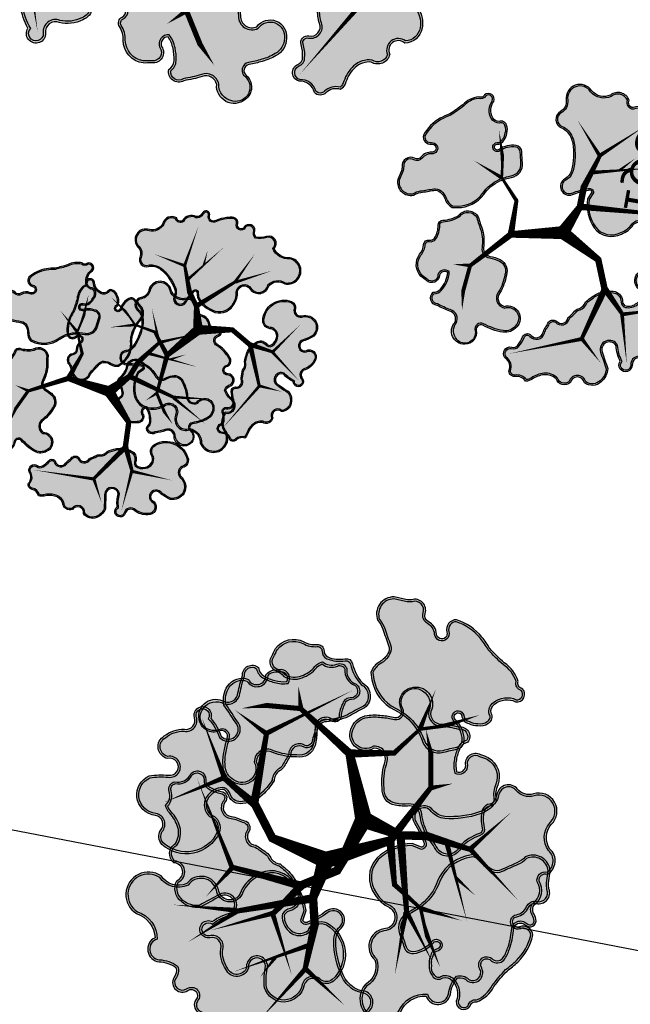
# Model space of a CAD drawing. Header units: metres. Extents: x -499360 to 60282433, y -11592314 to 5708004.
# Tile 71 of 128: x 32353388 to 32353411, y 5707833 to 5707871. Entities that reach past the tile are written whole.
import ezdxf

# ---------------------------------------------------------------- set-up
doc = ezdxf.new("R2010")
doc.units = ezdxf.units.M
doc.header["$LTSCALE"] = 0.75
doc.layers.get('0').update_dxf_attribs({"linetype": 'CONTINUOUS'})
doc.layers.get('DEFPOINTS').update_dxf_attribs({"linetype": 'CONTINUOUS'})
for name, color, linetype, transparency in [('10414944$0$PF-Krone', 33, 'CONTINUOUS', 0.7), ('10414944$0$PF-Krone_SOL', 70, 'CONTINUOUS', 0.7), ('10414944$0$ST-Baum', 7, 'CONTINUOUS', 0.7)]:
    doc.layers.add(name, color=color, linetype=linetype, transparency=transparency)
doc.layers.add('10414944$0$PF-Stamm', color=7, linetype='CONTINUOUS', true_color=0x5f5144, transparency=0.7)
doc.layers.add('10414948$0$ST-TXT50', color=7, linetype='CONTINUOUS')
doc.styles.add('10414948$0$ARIAL NARROW', font='ARIALN.TTF')

# ---------------------------------------------------------------- blocks, each defined once
blk = doc.blocks.new('19-A2-A0')
at = {"layer": 'DEFPOINTS'}
blk.add_lwpolyline([(-489.15, -204.65), (489.1499999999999, -204.65), (489.1499999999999, 204.6499999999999), (-489.15, 204.65)], close=True, dxfattribs=at)
blk = doc.blocks.new('10414948')
at = {"layer": '10414948$0$ST-TXT50', "insert": (32353412.52326009, 5707866.814702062), "char_height": 1.25, "attachment_point": 1, "rotation": 259.77460849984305, "style": '10414948$0$ARIAL NARROW'}
blk.add_mtext_dynamic_manual_height_columns('SQ1', width=2.988563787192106, gutter_width=1.25, heights=[0.6630857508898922], dxfattribs=at)
blk = doc.blocks.new('10414944$0$PF-BAUM_12')
at = {"layer": '10414944$0$PF-Krone_SOL', "transparency": 33554457}
h = blk.add_hatch(color=256, dxfattribs=at)
h.dxf.hatch_style = 1
h.set_gradient(color1=(88, 186, 72), color2=(175, 217, 170), tint=1, name='INVSPHERICAL')
edge = h.paths.add_edge_path()
edge.add_arc((-1.275830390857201, 1.399382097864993), 0.5409778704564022, 250.2469540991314, 303.4279495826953)
edge.add_arc((-0.5984433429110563, 0.4187938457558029), 0.6510505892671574, 94.36910483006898, 125.6408546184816, ccw=False)
edge.add_arc((-0.587127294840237, 0.2706846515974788), 0.7995914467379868, 79.90603873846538, 94.36910483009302, ccw=False)
edge.add_arc((-0.4073649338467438, 1.280481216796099), 0.2260808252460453, 259.9060387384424, 345.036763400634)
edge.add_arc((3.355624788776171, 0.2747785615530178), 3.668983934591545, 162.1844054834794, 165.0367634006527, ccw=False)
edge.add_arc((-0.2456361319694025, 1.432098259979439), 0.1136697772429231, 342.1844054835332, 421.4180956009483)
edge.add_arc((-0.3771698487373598, 1.19066696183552), 0.3886064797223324, 61.41809560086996, 105.4179101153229)
edge.add_arc((-0.4936066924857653, 1.612872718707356), 0.04936068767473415, 76.8677145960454, 285.41791011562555, ccw=False)
edge.add_arc((-0.4341673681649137, 1.767018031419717), 0.1165230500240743, 245.5522695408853, 317.881899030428)
edge.add_arc((-0.4413423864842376, 1.854276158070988), 0.1900562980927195, 299.5067279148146, 335.7073154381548)
edge.add_arc((-0.3904004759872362, 1.888891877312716), 0.1663692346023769, 317.3095623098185, 366.5168461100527)
edge.add_arc((-0.3153293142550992, 1.913845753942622), 0.09042715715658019, 356.149970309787, 452.3298293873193)
edge.add_arc((-0.2836797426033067, 2.114347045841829), 0.115674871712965, 186.3954916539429, 252.218544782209, ccw=False)
edge.add_arc((-0.1459217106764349, 2.139917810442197), 0.2556222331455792, 124.29676579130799, 188.6524407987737, ccw=False)
edge.add_arc((-0.3624160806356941, 2.415849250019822), 0.09717537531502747, 318.212910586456, 468.939619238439)
edge.add_arc((-0.4454785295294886, 2.554862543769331), 0.06980565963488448, 219.6884793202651, 317.5680266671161, ccw=False)
edge.add_arc((-0.5986654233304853, 2.082493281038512), 0.439202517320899, 76.91022463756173, 116.5449462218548)
edge.add_arc((-1.495104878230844, 4.557210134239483), 2.19639944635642, 281.76109639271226, 288.5889336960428, ccw=False)
edge.add_arc((-1.011380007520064, 0.8577594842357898), 1.549581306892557, 91.33232178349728, 98.00209096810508)
edge.add_arc((-1.110200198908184, 1.690989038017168), 0.7109395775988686, 99.46380088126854, 131.7621549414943)
edge.add_arc((-1.477296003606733, 2.155428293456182), 0.1251505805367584, 148.2467478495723, 256.0758048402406)
edge.add_arc((-1.523772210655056, 1.967966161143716), 0.06798690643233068, -114.95558517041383, 76.07580484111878, ccw=False)
edge.add_arc((-1.636922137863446, 1.724823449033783), 0.2001945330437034, 65.04441483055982, 122.1083113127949)
edge.add_arc((-1.789896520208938, 1.968606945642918), 0.08761018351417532, 221.6313549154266, 302.10831131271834, ccw=False)
edge.add_arc((-1.960268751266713, 1.817176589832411), 0.1403324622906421, 41.63135491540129, 166.8647619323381)
edge.add_arc((-2.344888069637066, 1.951900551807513), 0.2684363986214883, 321.9494812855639, 337.47522959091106, ccw=False)
edge.add_line((-2.1335031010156, 1.78644815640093), (-2.24070044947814, 1.672145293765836))
edge.add_arc((-2.050168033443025, 1.55746642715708), 0.2223822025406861, 148.9568377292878, 261.8330409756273)
edge.add_arc((-2.014945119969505, 1.023902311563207), 0.3204793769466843, 78.77175414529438, 102.03339601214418, ccw=False)
edge.add_arc((0.8411733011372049, 15.41112581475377), 14.34749978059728, 258.7717541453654, 259.659480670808)
edge.add_arc((-1.756767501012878, 1.172825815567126), 0.1258717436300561, 30.356045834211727, 79.65948067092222, ccw=False)
edge.add_arc((-1.887098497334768, 1.096495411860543), 0.2769098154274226, -0.4934409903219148, 30.356045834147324, ccw=False)
edge.add_arc((-1.360198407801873, 1.091957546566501), 0.2500098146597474, 179.5065590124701, 221.3188039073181)
edge.add_line((-1.547967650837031, 0.9268890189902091), (-1.458662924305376, 0.8902364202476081))
edge = h.paths.add_edge_path()
edge.add_arc((-2.059481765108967, -1.084874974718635), 0.2169261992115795, 117.743017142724, 251.4279173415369, ccw=False)
edge.add_arc((-2.253533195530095, -0.7960594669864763), 0.1343037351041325, 313.8670810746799, 413.8728587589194)
edge.add_arc((-1.138115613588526, 0.5381594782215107), 1.605061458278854, 221.5239991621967, 229.7889853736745, ccw=False)
edge.add_arc((-2.284347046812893, -0.4136953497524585), 0.1251460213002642, 108.7980098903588, 243.7028881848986, ccw=False)
edge.add_arc((-2.265693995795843, -0.1709504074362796), 0.1375594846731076, 244.6114760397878, 299.8242441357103)
edge.add_arc((-2.492195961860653, 0.2241565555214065), 0.5929852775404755, 299.8242441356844, 314.8751988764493)
edge.add_arc((-2.363394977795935, 0.09479323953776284), 0.4104351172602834, 314.8751988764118, 336.5606790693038)
edge.add_arc((-2.060380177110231, -0.1191084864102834), 0.08929884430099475, 34.5470326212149, 142.2333231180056)
edge.add_arc((-2.250865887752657, -0.01744387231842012), 0.1287676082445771, 205.9400492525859, 338.60503773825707, ccw=False)
edge.add_arc((-1.108164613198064, 0.8263883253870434), 1.547287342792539, 211.5442282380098, 215.5748454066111, ccw=False)
edge.add_arc((-2.164689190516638, 0.135857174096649), 0.2878534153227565, 123.29343593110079, 204.4063149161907, ccw=False)
edge.add_arc((-2.467457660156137, 0.6266363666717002), 0.2890336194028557, 300.0552099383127, 335.4000582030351)
edge.add_arc((-2.130212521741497, 0.4722339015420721), 0.0818766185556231, 58.400233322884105, 155.4000582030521, ccw=False)
edge.add_arc((-2.045506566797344, 0.6099227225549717), 0.07978138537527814, 238.4002333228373, 306.4203699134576)
edge.add_arc((-2.216338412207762, 0.8414610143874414), 0.3675199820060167, 306.4203699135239, 341.4929146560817)
edge.add_arc((-1.788351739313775, 0.6981998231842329), 0.0838073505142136, 72.42881272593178, 161.4929146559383, ccw=False)
edge.add_arc((-1.597036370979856, 1.302356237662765), 0.5499169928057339, 252.4288127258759, 281.6379014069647)
edge.add_arc((-1.383265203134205, 0.6006349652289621), 0.1928224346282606, 8.247918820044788, 122.2309709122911, ccw=False)
edge.add_arc((1.431251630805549, 0.4423670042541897), 2.630268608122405, 175.9464692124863, 181.0703957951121)
edge.add_arc((-2.00401799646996, 0.487025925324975), 0.8109027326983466, 332.6061259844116, 353.35791097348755, ccw=False)
edge.add_arc((-1.169561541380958, 0.05459796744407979), 0.1289438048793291, 152.6061259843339, 239.8128226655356)
edge.add_arc((-1.570920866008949, -0.6353615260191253), 0.6692625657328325, 44.463168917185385, 59.81282266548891, ccw=False)
edge.add_arc((-1.241688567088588, -0.3122416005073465), 0.207959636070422, -40.16628795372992, 44.46316891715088, ccw=False)
edge.add_arc((-1.796536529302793, -0.0424845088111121), 0.8201163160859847, 308.5292996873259, 330.4961341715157, ccw=False)
edge.add_arc((-1.213439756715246, -0.8062843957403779), 0.1419798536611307, 120.5815233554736, 237.1739812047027)
edge.add_arc((-1.303262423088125, -1.129719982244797), 0.2045314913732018, -64.49100201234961, 86.39601769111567, ccw=False)
edge.add_arc((-1.343038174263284, -1.111542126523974), 0.2397159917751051, 240.4754072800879, 302.2335774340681, ccw=False)
edge.add_arc((-1.212496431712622, -0.7917876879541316), 0.5839379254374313, 226.3664527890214, 244.7951840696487, ccw=False)
edge.add_arc((-0.7205358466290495, -0.1507537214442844), 1.390051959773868, 222.9429445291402, 229.9249013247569, ccw=False)
edge.add_arc((-1.793739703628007, -1.149493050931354), 0.07597900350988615, 42.91905236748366, 173.4992252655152)
edge.add_arc((-2.057999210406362, -1.113256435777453), 0.1907810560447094, 248.2895516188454, 351.67143994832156, ccw=False)
edge = h.paths.add_edge_path()
edge.add_arc((1.205929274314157, -0.03808187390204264), 0.6648786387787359, 150.7733560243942, 194.5557528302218)
edge.add_arc((0.9110323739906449, -0.09418379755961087), 0.3658840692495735, 197.6598679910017, 276.7526309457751)
edge.add_arc((0.952501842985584, -0.04416556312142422), 0.413367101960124, 270.2151576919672, 305.5241216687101)
edge.add_arc((1.263719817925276, -0.5120154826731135), 0.1493904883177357, -27.722531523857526, 118.39088184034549, ccw=False)
edge.add_arc((1.610601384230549, -0.6627295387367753), 0.2294921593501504, 159.2734788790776, 288.7974055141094)
edge.add_arc((1.626703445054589, -1.144600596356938), 0.2708678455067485, -1.0830160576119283, 77.66915394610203, ccw=False)
edge.add_arc((2.168692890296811, -1.047722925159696), 0.2897181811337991, 200.6131926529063, 382.9337083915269)
edge.add_arc((2.707215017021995, -0.7256574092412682), 0.3428939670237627, 147.8226503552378, 217.5909619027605, ccw=False)
edge.add_arc((2.446820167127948, -0.3829052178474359), 0.16290167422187, 259.4479773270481, 409.1515361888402)
edge.add_arc((2.798913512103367, 0.06172643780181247), 0.4044681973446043, 199.717331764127, 232.6211177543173, ccw=False)
edge.add_arc((2.5485255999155, -0.1163427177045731), 0.1368451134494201, 103.25926930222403, 162.2981442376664, ccw=False)
edge.add_arc((2.458370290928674, 0.1298676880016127), 0.1273804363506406, 297.4751888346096, 447.5020763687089)
edge.add_arc((2.459664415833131, 0.3352758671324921), 0.07826466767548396, 98.81568539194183, 273.1183725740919, ccw=False)
edge.add_arc((2.400049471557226, 0.524655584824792), 0.1217398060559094, 293.0270260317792, 374.9290756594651)
edge.add_arc((2.024496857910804, 0.3265849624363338), 0.543938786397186, 24.94830871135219, 42.11834572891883)
edge.add_arc((1.777536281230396, 0.1571253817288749), 0.8417226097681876, 39.39936629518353, 55.74996385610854)
edge.add_arc((2.28871862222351, 0.9353909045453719), 0.09061071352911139, 104.71311163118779, 245.5829301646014, ccw=False)
edge.add_arc((2.245471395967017, 1.100085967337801), 0.0796678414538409, 284.7131116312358, 435.2868883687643)
edge.add_arc((2.178622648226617, 0.8455110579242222), 0.3428733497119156, 75.2868883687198, 90.15444429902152)
edge.add_arc((2.192026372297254, 1.29077250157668), 0.1033869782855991, 200.5438286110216, 262.03398358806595, ccw=False)
edge.add_arc((1.870840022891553, 1.232273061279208), 0.2254717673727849, 5.655231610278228, 92.28552345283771)
edge.add_arc((1.892300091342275, 1.532989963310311), 0.08133979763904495, 129.4673444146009, 248.01420052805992, ccw=False)
edge.add_arc((1.637745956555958, 1.592450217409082), 0.2028788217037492, 0.9413307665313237, 108.0270818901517)
edge.add_arc((1.551550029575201, 2.041084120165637), 0.2567838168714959, 198.8037610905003, 275.2310876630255, ccw=False)
edge.add_arc((1.081010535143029, 1.905345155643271), 0.2335470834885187, 13.10922937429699, 167.2287665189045)
edge.add_arc((0.667106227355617, 1.999163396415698), 0.1908567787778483, 279.3002843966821, 347.2287665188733, ccw=False)
edge.add_arc((0.7224061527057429, 1.661477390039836), 0.1513272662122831, 99.30028439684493, 228.8091673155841)
edge.add_arc((0.4651874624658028, 1.367563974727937), 0.2392448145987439, 21.174439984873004, 48.80916731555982, ccw=False)
edge.add_arc((0.3242069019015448, 1.312953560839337), 0.3904328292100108, -10.785665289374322, 21.17443998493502, ccw=False)
edge.add_arc((-0.3793027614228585, 1.446972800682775), 1.106594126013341, 325.74486024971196, 349.2143347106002, ccw=False)
edge.add_arc((0.3557932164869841, 0.9463672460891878), 0.217228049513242, 278.26632049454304, 325.74486024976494, ccw=False)
edge.add_arc((0.4080198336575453, 0.5868876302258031), 0.1460255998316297, 98.26632049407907, 271.6730814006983)
edge.add_arc((0.4513693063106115, -0.8972217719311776), 1.338716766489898, 79.76747323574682, 91.6730814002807, ccw=False)
edge.add_arc((0.6891909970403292, 0.3778839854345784), 0.04231861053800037, -16.432465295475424, 90.01007423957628, ccw=False)
edge.add_line((0.7297810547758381, 0.3659126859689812), (0.6256929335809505, 0.2865554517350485))
edge = h.paths.add_edge_path()
edge.add_arc((-1.555223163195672, -2.256860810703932), 0.1724464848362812, 12.61889715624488, 77.74548789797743)
edge.add_arc((-1.497699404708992, -1.992023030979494), 0.0985664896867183, 164.1816184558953, 257.7454878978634, ccw=False)
edge.add_arc((-1.721456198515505, -1.839061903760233), 0.1803346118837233, 315.6357971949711, 396.2246867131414)
edge.add_arc((-1.472164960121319, -1.696410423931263), 0.1099059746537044, 56.01674859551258, 199.1656324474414, ccw=False)
edge.add_arc((-1.356177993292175, -1.537461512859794), 0.08703497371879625, 231.184356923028, 306.6089972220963)
edge.add_arc((-1.496832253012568, -1.247567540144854), 0.4080502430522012, 298.157499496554, 320.4217660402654)
edge.add_arc((-1.11798689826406, -1.560733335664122), 0.08347454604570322, 20.653440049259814, 140.4217660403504, ccw=False)
edge.add_arc((-0.9321149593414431, -1.490670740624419), 0.1151636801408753, 200.653440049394, 324.1571524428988)
edge.add_arc((-0.5981400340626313, -1.731920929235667), 0.2968325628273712, 125.84330849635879, 144.1571524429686, ccw=False)
edge.add_arc((-1.130664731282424, -0.9947323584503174), 0.6125790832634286, 305.8433084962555, 313.7682870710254)
edge.add_arc((-0.6401686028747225, -1.506784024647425), 0.09649309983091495, 35.28302061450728, 133.7682870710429, ccw=False)
edge.add_arc((-0.4572847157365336, -1.411362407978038), 0.1114227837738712, 200.8652948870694, 329.8016618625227)
edge.add_arc((5.964283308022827, -14.91256498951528), 14.85870977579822, 114.5641547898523, 115.1946115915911, ccw=False)
edge.add_arc((-0.1457535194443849, -1.53409145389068), 0.1510899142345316, 81.99943588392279, 116.2838084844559, ccw=False)
edge.add_arc((-0.129520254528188, -1.215296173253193), 0.1692439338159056, 271.623806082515, 322.4572965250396)
edge.add_arc((0.4219089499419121, -2.358237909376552), 1.120399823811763, 101.73913672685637, 111.8636470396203, ccw=False)
edge.add_arc((0.2816683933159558, -1.70446625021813), 0.4517900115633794, 61.04925684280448, 101.19463553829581, ccw=False)
edge.add_arc((0.4292618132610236, -1.46198264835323), 0.1685760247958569, -13.329732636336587, 65.05412811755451, ccw=False)
edge.add_arc((0.7010017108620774, -1.543810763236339), 0.1159577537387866, 158.2536660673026, 207.0243362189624)
edge.add_arc((0.7266853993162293, -1.435719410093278), 0.2061208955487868, 231.262642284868, 284.3776458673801)
edge.add_arc((0.7593609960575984, -1.468039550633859), 0.1683652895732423, 276.3106959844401, 373.1888080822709)
edge.add_arc((1.062288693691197, -1.322645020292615), 0.175404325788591, 121.90959285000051, 217.5827224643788, ccw=False)
edge.add_arc((1.200896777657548, -1.578616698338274), 0.4662936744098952, 12.496320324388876, 119.7416173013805, ccw=False)
edge.add_arc((1.506231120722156, -1.497401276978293), 0.1511990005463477, -66.22516994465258, 7.478724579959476, ccw=False)
edge.add_arc((1.590651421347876, -1.74789974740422), 0.114559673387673, 101.819637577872, 224.4343109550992)
edge.add_arc((1.323807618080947, -2.03664429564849), 0.2788018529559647, -26.98815304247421, 48.416980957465, ccw=False)
edge.add_arc((1.336519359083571, -2.02291467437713), 0.2742964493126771, 258.990857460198, 329.2485978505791, ccw=False)
edge.add_arc((1.66179977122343, -1.475713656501), 0.899565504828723, 229.3858036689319, 245.17635397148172, ccw=False)
edge.add_arc((0.9994391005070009, -2.236995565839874), 0.1097420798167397, 45.60372013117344, 249.2447767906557)
edge.add_arc((0.8450705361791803, -2.446470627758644), 0.1573317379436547, -95.43504692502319, 42.77878194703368, ccw=False)
edge.add_arc((0.8006672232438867, -2.220340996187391), 0.3838892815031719, 232.7999714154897, 274.407434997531, ccw=False)
edge.add_arc((0.4866273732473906, -2.606367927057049), 0.1146907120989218, 44.40200116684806, 165.1103036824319)
edge.add_arc((0.2716337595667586, -2.538690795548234), 0.1109403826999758, 123.3851654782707, 339.8556773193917, ccw=False)
edge.add_arc((0.9022259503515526, -2.367494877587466), 0.6960862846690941, 164.2603500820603, 186.4803302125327, ccw=False)
edge.add_arc((0.1063747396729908, -2.200784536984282), 0.1277932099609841, 9.965197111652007, 176.719202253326)
edge.add_arc((-48.31590581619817, -1.449866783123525), 48.30042117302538, 358.76612727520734, 359.11787380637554, ccw=False)
edge.add_arc((-0.3151971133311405, -2.36688031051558), 0.3136623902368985, 290.4728574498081, 336.89978386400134, ccw=False)
edge.add_arc((-0.2908299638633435, -2.456150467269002), 0.221667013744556, 213.8839286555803, 292.643387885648, ccw=False)
edge.add_arc((-0.5921851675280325, -2.559347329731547), 0.1190918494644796, 350.1440179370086, 508.4433663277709)
edge.add_arc((-0.7458082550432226, -2.355904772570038), 0.1504419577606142, 180.1485714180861, 290.27907681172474, ccw=False)
edge.add_arc((-1.124075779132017, -2.47034283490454), 0.254777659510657, 26.59218980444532, 75.66559330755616)
edge.add_arc((-1.166043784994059, -2.634577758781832), 0.4242899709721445, 75.66559330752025, 104.334406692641)
edge.add_arc((-1.321724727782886, -2.025345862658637), 0.2045184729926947, 251.4046212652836, 284.3344066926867, ccw=False)
at = {"layer": '10414944$0$PF-Krone'}
for points in [[(-1.458662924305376, 0.8902364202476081, 0.236302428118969), (-0.9778122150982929, 0.9478932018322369, -0.1373019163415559), (-0.6480412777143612, 1.067952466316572, -0.0631909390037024), (-0.4469885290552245, 1.057899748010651, 0.3895355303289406), (-0.1889501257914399, 1.222107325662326, -0.0124464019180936), (-0.1374172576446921, 1.397320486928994, 0.3601882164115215), (-0.1912548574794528, 1.53191556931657, 0.1943794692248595), (-0.4804837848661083, 1.565288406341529, -1.286294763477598), (-0.4823919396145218, 1.660942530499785, 0.3265105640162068), (-0.3477347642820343, 1.688870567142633, 0.1592817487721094), (-0.2681144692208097, 1.776087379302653, 0.2180685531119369), (-0.2251062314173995, 1.907774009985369, 0.4461693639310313), (-0.3190053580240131, 2.00419816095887, -0.2953738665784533), (-0.3986347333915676, 2.101461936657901, -0.2884256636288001), (-0.2899595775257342, 2.351095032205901, 0.7723771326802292), (-0.3939564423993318, 2.507763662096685, -0.4550916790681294), (-0.4991959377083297, 2.510283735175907, 0.174684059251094), (-0.7949449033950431, 2.475396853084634, -0.029800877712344), (-1.047409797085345, 2.406921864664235, 0.0291105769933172), (-1.227096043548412, 2.392252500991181, 0.1418686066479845), (-1.583714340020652, 2.221290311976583, 0.5085862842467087), (-1.507411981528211, 2.033955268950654, -1.101217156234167), (-1.552456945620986, 1.906326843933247, 0.2542644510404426), (-1.743329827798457, 1.89439719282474, -0.3663288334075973), (-1.855379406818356, 1.910404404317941, 0.608209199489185), (-2.096929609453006, 1.849067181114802, -0.0678476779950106), (-2.1335031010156, 1.78644815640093, 2.948877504e-07), (-2.24070044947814, 1.672145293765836, 0.5366234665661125), (-2.081759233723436, 1.33733955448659, -0.1018480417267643), (-1.952542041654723, 1.338247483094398, 0.0038734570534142), (-1.734173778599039, 1.296653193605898, -0.2185080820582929), (-1.648152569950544, 1.236437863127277, -0.135425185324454), (-1.61019895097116, 1.094110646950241, 0.1844917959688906), (-1.547967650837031, 0.9268890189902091)], [(-1.449331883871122, 0.914521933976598, 0.2357563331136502), (-0.9925507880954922, 0.9693299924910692, -0.1371087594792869), (-0.650022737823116, 1.093886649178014, -0.0631909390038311), (-0.4424299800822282, 1.08350692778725, 0.3895355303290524), (-0.2140779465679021, 1.228823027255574, -0.0124464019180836), (-0.1621797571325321, 1.40527829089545, 0.3601882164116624), (-0.2036983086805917, 1.509075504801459, 0.1943794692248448), (-0.4735688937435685, 1.540214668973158, -1.313113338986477), (-0.4735688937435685, 1.685530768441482, 0.3457340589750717), (-0.3643422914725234, 1.709423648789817, 0.1727136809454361), (-0.2901245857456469, 1.790680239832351, 0.2305288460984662), (-0.2512488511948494, 1.907265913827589, 0.4756150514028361), (-0.3219321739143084, 1.977923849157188, -0.3044362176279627), (-0.4244230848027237, 2.098042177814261, -0.2845846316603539), (-0.3074946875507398, 2.370592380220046, 0.7260163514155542), (-0.3801521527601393, 2.484769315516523, -0.4020089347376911), (-0.5127773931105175, 2.486660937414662, 0.1708811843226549), (-0.7849081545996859, 2.45133185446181, -0.030277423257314), (-1.044448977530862, 2.380972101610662, 0.0294428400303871), (-1.223145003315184, 2.366542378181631, 0.1402723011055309), (-1.563430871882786, 2.204516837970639, 0.4972462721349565), (-1.501153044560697, 2.059200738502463, -1.101217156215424), (-1.563430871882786, 1.88274547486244, 0.2542644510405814), (-1.729505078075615, 1.872365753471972, -0.3663288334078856), (-1.874820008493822, 1.893125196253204, 0.6141498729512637), (-2.07203312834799, 1.841226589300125, -0.0708190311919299), (-2.113755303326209, 1.769482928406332, 2.948877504e-07), (-2.219780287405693, 1.656430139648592, 0.525075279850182), (-2.08241276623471, 1.363759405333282, -0.098299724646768), (-1.947477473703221, 1.363759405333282, 0.003873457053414), (-1.729505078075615, 1.322240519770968, -0.2185080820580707), (-1.625708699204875, 1.249582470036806, -0.1354251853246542), (-1.584190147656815, 1.093886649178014, 0.177651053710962), (-1.532291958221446, 0.9485705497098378)], [(0.6256929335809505, 0.2865554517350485, 0.1933951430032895), (0.5623908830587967, -0.2051804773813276, 0.3594936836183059), (0.9540541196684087, -0.4575297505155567, 0.1552950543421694), (1.192686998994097, -0.3805930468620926, -0.7407271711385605), (1.3959618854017, -0.5815104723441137, 0.6341537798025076), (1.684548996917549, -0.8799814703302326, -0.3578164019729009), (1.897522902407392, -1.149720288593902, 1.020458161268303), (2.435510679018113, -0.9348296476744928, -0.3141877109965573), (2.416988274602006, -0.5430520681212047, 0.7652739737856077), (2.55336774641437, -0.2596795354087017, -0.1445644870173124), (2.418159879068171, -0.07473305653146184, -0.2634594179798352), (2.517139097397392, 0.01685440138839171, 0.767513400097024), (2.46392193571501, 0.2571270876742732, -0.9514777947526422), (2.447669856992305, 0.4126159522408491, 0.3733976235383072), (2.517680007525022, 0.5560185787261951, 0.0750589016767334), (2.427969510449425, 0.6913852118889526, 0.0714642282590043), (2.251262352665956, 0.8528843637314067, -0.7058787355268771), (2.265705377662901, 1.023030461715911, 0.7713123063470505), (2.265705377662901, 1.17714147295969, 0.0649631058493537), (2.177698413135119, 1.188383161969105, -0.2749303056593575), (2.095214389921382, 1.254491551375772, 0.397090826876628), (1.861848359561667, 1.457565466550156, -0.5689269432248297), (1.840597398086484, 1.595783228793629, 0.5045108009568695), (1.574961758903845, 1.785369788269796, -0.3464145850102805), (1.308471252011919, 1.958315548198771, 0.7962878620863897), (0.8532412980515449, 1.956972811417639, -0.3053894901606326), (0.6979503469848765, 1.810815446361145, 0.634061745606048), (0.6227466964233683, 1.547600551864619, -0.1211670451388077), (0.6882796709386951, 1.453981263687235, -0.1403633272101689), (0.7077423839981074, 1.239889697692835, -0.1027643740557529), (0.5353407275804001, 0.8240941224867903, -0.2101796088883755), (0.387025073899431, 0.7313960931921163, 0.9440570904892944), (0.4122832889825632, 0.4409242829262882, -0.0519947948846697), (0.6891835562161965, 0.4202025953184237, -0.5009948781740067), (0.7297810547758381, 0.3659126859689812)], [(0.6458003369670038, 0.2691786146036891, 0.1909371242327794), (0.5873875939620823, -0.1979556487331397, 0.3601447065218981), (0.9524675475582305, -0.4315228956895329, 0.1572908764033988), (1.178817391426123, -0.3585331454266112, -0.7407515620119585), (1.419770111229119, -0.5921001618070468, 0.643471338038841), (1.682627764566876, -0.853037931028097, -0.3601132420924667), (1.923580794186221, -1.144996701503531, 1.00517388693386), (2.412787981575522, -0.9479245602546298, -0.3257591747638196), (2.405486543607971, -0.5134078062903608, 0.8127912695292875), (2.536915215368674, -0.2798407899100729, -0.1491183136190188), (2.390883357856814, -0.07546930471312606, -0.2723945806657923), (2.507708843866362, 0.04131420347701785, 0.7518353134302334), (2.463899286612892, 0.2310874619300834, -0.9284231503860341), (2.440071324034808, 0.4376929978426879, 0.3586234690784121), (2.493083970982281, 0.5472126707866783, 0.0741969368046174), (2.4082640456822, 0.6743970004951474, 0.0710150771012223), (2.238340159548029, 0.8302132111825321, -0.6982143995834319), (2.259099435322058, 1.04818736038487, 0.7713123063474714), (2.259099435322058, 1.151984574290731, 0.06631508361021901), (2.176062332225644, 1.162364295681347, -0.2867628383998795), (2.069612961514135, 1.248838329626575, 0.4089344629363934), (1.857866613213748, 1.431312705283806, -0.5457838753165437), (1.814057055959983, 1.606487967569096, 0.4897034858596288), (1.580405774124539, 1.759766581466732, -0.3508266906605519), (1.283413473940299, 1.951223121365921, 0.7987006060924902), (0.8786075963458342, 1.951223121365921, -0.305389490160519), (0.7021537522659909, 1.785147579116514, 0.6340617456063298), (0.6398759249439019, 1.567173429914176, -0.1211670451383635), (0.7125333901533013, 1.463376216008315, -0.140363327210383), (0.7332926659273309, 1.235022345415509, -0.1027643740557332), (0.5568388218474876, 0.8094537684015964, -0.2101796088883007), (0.3907646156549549, 0.7056565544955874, 0.9440570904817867), (0.4115238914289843, 0.4669229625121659, -0.0516159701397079), (0.691774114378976, 0.4461635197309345, -0.5326730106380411), (0.7514467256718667, 0.3497238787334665)], [(-2.128572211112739, -1.290504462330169, -0.6599101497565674), (-2.160462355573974, -0.8928856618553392, 0.4663383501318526), (-2.174350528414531, -0.6875809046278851, -0.0360784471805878), (-2.339789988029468, -0.5258898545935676, -0.6675784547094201), (-2.324673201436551, -0.295224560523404, 0.2456826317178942), (-2.19728000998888, -0.2902908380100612, 0.0657667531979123), (-2.073806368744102, -0.1960596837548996, 0.0949041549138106), (-1.986828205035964, -0.0684686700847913, 0.5078024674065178), (-2.130971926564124, -0.06441764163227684, -0.6535406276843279), (-2.366660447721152, -0.07377074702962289, -0.0175886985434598), (-2.426819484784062, 0.01691476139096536, -0.3694791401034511), (-2.322699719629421, 0.3764652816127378, 0.1554554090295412), (-2.20465773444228, 0.5063174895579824, -0.4504662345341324), (-2.087310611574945, 0.541970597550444, 0.3058267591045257), (-1.998139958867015, 0.5457240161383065, 0.1542387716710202), (-1.86782494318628, 0.72480211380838, -0.4094373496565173), (-1.763051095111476, 0.7780969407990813, 0.1281432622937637), (-1.48610388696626, 0.7637444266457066, -0.5428599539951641), (-1.192437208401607, 0.6282966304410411, 0.0223610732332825), (-1.198557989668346, 0.3932313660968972, -0.0907950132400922), (-1.284046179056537, 0.1139256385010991, 0.4000053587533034), (-1.234397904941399, -0.05685942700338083, -0.06707582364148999), (-1.093267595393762, -0.1665761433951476, -0.3870185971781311), (-1.082770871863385, -0.4463772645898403, -0.0961429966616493), (-1.285673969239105, -0.6840530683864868, 0.5576932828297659), (-1.29040559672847, -0.9255929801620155, -0.7734945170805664), (-1.215180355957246, -1.314313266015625, -0.2761885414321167), (-1.461169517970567, -1.320129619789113, -0.0805842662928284), (-1.615438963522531, -1.214423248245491, -0.0304739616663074), (-1.738099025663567, -1.097754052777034, 0.6406349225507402), (-1.869230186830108, -1.140890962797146, -0.4843983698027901)], [(-2.227215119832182, -1.171771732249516, -0.3770349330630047), (-2.141779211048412, -0.9110006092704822, 0.4627582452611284), (-2.158232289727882, -0.6671480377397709, -0.0367926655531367), (-2.323881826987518, -0.504607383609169, -0.6506715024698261), (-2.325133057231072, -0.3233377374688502, 0.2268853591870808), (-2.1843442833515, -0.3128557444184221, 0.0657667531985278), (-2.055454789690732, -0.2144913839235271, 0.102669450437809), (-1.957814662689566, -0.06641701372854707, 0.5607344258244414), (-2.154037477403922, -0.05184492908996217, -0.6723522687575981), (-2.34416146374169, -0.06051485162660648, -0.0176961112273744), (-2.403786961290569, 0.02911284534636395, -0.3669931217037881), (-2.309008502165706, 0.3543383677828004, 0.1548309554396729), (-2.181008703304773, 0.4954901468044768, -0.4504662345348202), (-2.100939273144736, 0.519817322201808, 0.3058267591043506), (-1.982697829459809, 0.5247944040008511, 0.1542387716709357), (-1.843160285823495, 0.7165460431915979, -0.4094373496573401), (-1.770903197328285, 0.7533007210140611, 0.1303299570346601), (-1.476008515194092, 0.7392897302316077, -0.5463726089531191), (-1.218586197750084, 0.6272299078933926, 0.0219199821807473), (-1.22459572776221, 0.3945170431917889, -0.0902379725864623), (-1.307139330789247, 0.1258928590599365, 0.4000053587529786), (-1.247476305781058, -0.07934194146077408, -0.0670758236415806), (-1.111830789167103, -0.1847947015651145, -0.3907620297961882), (-1.104185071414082, -0.4313992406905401, -0.0963887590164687), (-1.30053448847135, -0.6626354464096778, 0.5682633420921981), (-1.298295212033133, -0.9512673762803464, -0.7910607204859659), (-1.227756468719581, -1.291487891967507, -0.2793394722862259), (-1.44918974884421, -1.297020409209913, -0.0813963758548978), (-1.598071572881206, -1.195043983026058, -0.030818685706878), (-1.719784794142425, -1.079253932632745, 0.674461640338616), (-1.887962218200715, -1.140040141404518, -0.7642199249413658)], [(-1.386942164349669, -2.219187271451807, 0.2920727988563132), (-1.518620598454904, -2.088343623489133, -0.4325514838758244), (-1.592533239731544, -1.965154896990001, 0.3668828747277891), (-1.575979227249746, -1.732492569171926, -0.7208837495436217), (-1.41073295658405, -1.605276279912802, 0.3415219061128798), (-1.304274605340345, -1.607326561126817, 0.097452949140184), (-1.182325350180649, -1.507549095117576, -0.5760032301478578), (-1.039877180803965, -1.531290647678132, 0.5979171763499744), (-0.8387602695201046, -1.558106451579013, -0.0800797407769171), (-0.7719564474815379, -1.491302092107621, 0.0345930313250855), (-0.70691708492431, -1.437102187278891, -0.458285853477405), (-0.5614004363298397, -1.4510480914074, 0.6305648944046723), (-0.3609831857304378, -1.467407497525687, -0.0027508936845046), (-0.2126588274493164, -1.398622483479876, -0.1507197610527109), (-0.1247243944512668, -1.384472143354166, 0.2255132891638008), (0.004673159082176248, -1.31842539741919, -0.0442052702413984), (0.1939567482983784, -1.26127229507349, -0.17698111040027), (0.5003607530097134, -1.309133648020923, -0.356004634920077), (0.5932962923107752, -1.500848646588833, 0.2160736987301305), (0.5977049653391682, -1.596498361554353, 0.2359984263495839), (0.7778676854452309, -1.635384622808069, 0.4498275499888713), (0.9232853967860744, -1.429625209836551, -0.443520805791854), (0.9695733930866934, -1.1737472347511, -0.5053844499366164), (1.656143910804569, -1.477721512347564, -0.3331592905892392), (1.567185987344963, -1.635769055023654, 0.5926633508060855), (1.508849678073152, -1.828101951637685, -0.3414268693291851), (1.572248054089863, -2.163166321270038, -0.3165356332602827), (1.284138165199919, -2.292163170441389, -0.069008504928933), (1.076216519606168, -2.158582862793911, 1.230950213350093), (0.9605491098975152, -2.339615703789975, -0.6886555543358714), (0.8301685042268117, -2.603095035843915, -0.1835680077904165), (0.5685679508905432, -2.526120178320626, 0.5814783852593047), (0.3757877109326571, -2.576897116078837, -1.382341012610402), (0.21058719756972, -2.446056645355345, -0.0972578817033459), (0.2322399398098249, -2.178669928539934, 0.8906075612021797), (-0.02120902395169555, -2.193471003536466, -0.0015347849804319), (-0.02668416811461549, -2.489942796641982, -0.2053929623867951), (-0.2054894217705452, -2.660731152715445, -0.357852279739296), (-0.474850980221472, -2.579732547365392, 0.8265324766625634), (-0.6936661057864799, -2.49702167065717, -0.5212910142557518), (-0.8962497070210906, -2.356294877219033, 0.2174566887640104), (-1.060997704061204, -2.223497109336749, 0.1257478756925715), (-1.27108986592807, -2.223497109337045, -0.1446803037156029)], [(-1.365577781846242, -2.198384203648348, 0.2707968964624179), (-1.513099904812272, -2.06292650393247, -0.4325514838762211), (-1.567508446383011, -1.972244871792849, 0.3547366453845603), (-1.555338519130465, -1.728500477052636, -0.649807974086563), (-1.424049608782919, -1.622575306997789, 0.3596155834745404), (-1.292000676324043, -1.630258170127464, 0.0974529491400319), (-1.162278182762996, -1.524120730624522, -0.5760032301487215), (-1.06421532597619, -1.540464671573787, 0.597917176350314), (-0.8176760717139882, -1.573336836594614, -0.0800797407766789), (-0.7567258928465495, -1.512386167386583, 0.0345930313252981), (-0.6889249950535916, -1.455884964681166, -0.4460569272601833), (-0.5843328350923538, -1.463769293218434, 0.599943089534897), (-0.3429985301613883, -1.48769309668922, -0.0026290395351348), (-0.2014746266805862, -1.422108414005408, -0.1555896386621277), (-0.1263578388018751, -1.410524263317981, 0.2187646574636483), (0.0206808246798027, -1.340050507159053, -0.0426197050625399), (0.1991265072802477, -1.28676342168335, -0.1774726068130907), (0.4885873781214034, -1.332346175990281, -0.3543214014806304), (0.5683774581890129, -1.493159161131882, 0.2227057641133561), (0.5772181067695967, -1.613326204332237, 0.2401277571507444), (0.7825593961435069, -1.661025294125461, 0.4563453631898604), (0.9471374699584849, -1.417823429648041, -0.4529994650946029), (0.9829150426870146, -1.196080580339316, -0.5041860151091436), (1.630494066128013, -1.482200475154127, -0.3252825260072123), (1.558938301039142, -1.610954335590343, 0.5878249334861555), (1.490960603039, -1.847003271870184, -0.3414060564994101), (1.549457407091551, -2.150600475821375, -0.3121639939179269), (1.292148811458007, -2.267204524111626, -0.0678541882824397), (1.09376060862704, -2.139363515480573, 1.196239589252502), (0.9451168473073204, -2.361404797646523, -0.6793377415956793), (0.8304648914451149, -2.576977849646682, -0.1839465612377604), (0.5857126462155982, -2.506474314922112, 0.5734848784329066), (0.3510000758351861, -2.56892648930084, -1.514782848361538), (0.2386263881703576, -2.460436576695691, -0.1059454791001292), (0.2588140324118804, -2.1803488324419, 0.9106962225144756), (-0.04720771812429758, -2.19255139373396, -0.0015108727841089), (-0.05257756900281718, -2.484247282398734, -0.2013899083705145), (-0.2150528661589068, -2.636537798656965, -0.3448161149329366), (-0.447731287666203, -2.573042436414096, 0.767088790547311), (-0.7103878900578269, -2.475189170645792, -0.5150631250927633), (-0.8701251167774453, -2.35054867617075, 0.2235782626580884), (-1.05455818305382, -2.198297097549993, 0.1257478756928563), (-1.277529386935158, -2.198297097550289, -0.1252454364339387)]]:
    blk.add_lwpolyline(points, format="xyb", close=True, dxfattribs=at)
at = {"layer": '10414944$0$PF-Stamm'}
for points in [[(0.04563796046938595, -0.1010697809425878, 0.2167480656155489, 0.1083740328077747, 0), (-0.7801243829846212, 0.1666490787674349, 0.1083740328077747, 0.06502441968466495, 0), (-0.4990996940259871, 0.66531309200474, 0.06502441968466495, 0.0433496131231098, 0), (-0.5990764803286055, 1.107644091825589, 0.0433496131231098, 0.0433496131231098, 0), (-0.4752625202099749, 1.405143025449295, 0.06502441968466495, 1.976742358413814e-14, 0), (-0.3708803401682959, 1.868965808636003, 0, 0, 0)], [(0.04563796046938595, -0.1010697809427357, 0.2167480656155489, 0.1083740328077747, 0), (0.4579577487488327, 0.2037355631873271, 0.1083740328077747, 0.1083740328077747, 0), (0.635246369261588, 0.4942200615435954, 0.1083740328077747, 0.06502441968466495, 0), (1.062144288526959, 0.8906492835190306, 0.06502441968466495, 0, 0), (0.9168618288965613, 1.581651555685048, 0, 0, 0)], [(-0.5990764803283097, 1.107644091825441, 0.06502441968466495, 0, 0), (-0.9411170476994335, 1.541027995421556, 0, 0, 0)], [(1.073358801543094, 0.8980643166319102, 0.06502441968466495, 0, 0), (1.93821991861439, 1.100220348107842, 0, 0, 0)], [(0.8405478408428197, 0.6848686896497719, 0.06571975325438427, 0.06502441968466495, 0), (0.8407648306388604, 0.6755265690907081, 0.06502441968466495, 0, 0), (1.84986592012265, 0.3936412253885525, 0, 0, 0)], [(1.291467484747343, 0.5526215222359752, 0.04551709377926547, 1.248468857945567e-14, 0), (1.60954243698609, 0.6515425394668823, 0, 0, 0)], [(0.4765872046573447, 0.1999360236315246, 0.1083740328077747, 0.06502441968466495, 0), (1.349579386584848, -0.2157637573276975, 0.06502441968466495, 0, 0), (2.103155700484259, -0.2532561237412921, 0, 0, 0)], [(-0.7801243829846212, 0.1666490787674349, 0.1083740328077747, 0.06502441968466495, 0), (-1.590640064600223, -0.0880399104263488, 0.06502441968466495, 0, 0), (-1.860806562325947, 0.02902439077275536, 0, 0, 0)], [(0.04563796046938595, -0.1010697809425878, 0.2167480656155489, 0.1083740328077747, 0), (0.4457675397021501, -0.7261262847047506, 0.1083740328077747, 0.1083740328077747, 0), (0.379222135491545, -1.20937656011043, 0.1083740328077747, 0.06502441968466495, 0), (0.5138973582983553, -1.72273095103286, 0.06502441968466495, 2.236840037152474e-14, 0), (1.326701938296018, -1.906524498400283, 0, 0, 0)], [(-1.585548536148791, -0.07450252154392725, 0.06502441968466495, 0.06502441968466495, 0), (-1.849138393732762, -0.4466609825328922, 0.06502441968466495, 0, 0), (-1.978642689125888, -0.7430559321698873, 0, 0, 0)], [(1.355109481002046, -0.2292841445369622, 0.06502441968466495, 0, 0), (1.98458972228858, -0.7586984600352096, 0, 0, 0), (1.998481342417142, -0.7574120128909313, 0, 0, 0)], [(0.379222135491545, -1.22838968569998, 0.1083740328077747, 0.06502441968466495, 0), (-0.2688033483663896, -1.876420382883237, 0.06502441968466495, 0, 0), (-1.498308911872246, -1.692626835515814, 0, 0, 0)], [(0.5085500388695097, -1.712404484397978, 0.06502441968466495, 0, 0), (0.2969964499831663, -2.525726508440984, 0, 0, 0)], [(-0.2592968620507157, -1.885926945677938, 0.06502441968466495, 0, 0), (-0.1056086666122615, -2.359670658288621, 0, 0, 0), (-0.2688033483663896, -2.65120525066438, 0, 0, 0)]]:
    blk.add_lwpolyline(points, format="xyseb", dxfattribs=at)
blk = doc.blocks.new('10414944')
at = {"layer": '10414944$0$ST-Baum'}
for p, xscale, yscale, zscale, rotation in [((32353384.14033575, 5707878.021522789), 3.314226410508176, 3.314226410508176, 1.380927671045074, 23), ((32353396.43998573, 5707875.792173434), 3.090444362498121, 3.090444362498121, 1.287685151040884, 57.40868327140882), ((32353408.23365842, 5707863.191837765), 2.29333655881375, 2.29333655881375, 0.955556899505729, 20), ((32353394.26351035, 5707859.317321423), 1.764374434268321, 1.764374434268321, 0.7351560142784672, 57.40868327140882), ((32353400.98273888, 5707840.817271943), 2.971407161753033, 2.971407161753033, 1.238086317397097, 300.0000000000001), ((32353399.62214687, 5707838.822517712), 2.971407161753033, 2.971407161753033, 1.238086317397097, 215)]:
    blk.add_blockref('10414944$0$PF-BAUM_12', p, dxfattribs=dict(at, xscale=xscale, yscale=yscale, zscale=zscale, rotation=rotation))
at = {"layer": '10414944$0$ST-Baum', "xscale": 1.884181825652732, "yscale": 1.884181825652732, "zscale": 0.7850757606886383}
blk.add_blockref('10414944$0$PF-BAUM_12', (32353390.96608164, 5707857.117659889), dxfattribs=at)

msp = doc.modelspace()

# ---------------------------------------------------------------- block references
msp.add_blockref('10414944', (0, 0))
at = {"xscale": 0.25, "yscale": 0.25, "zscale": 0.25, "rotation": 349.0867958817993}
msp.add_blockref('19-A2-A0', (32353428.52751582, 5707884.314449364), dxfattribs=at)

# ---------------------------------------------------------------- next in the draw order: block references
msp.add_blockref('10414948', (0, 0))

doc.saveas('drawing.dxf')
